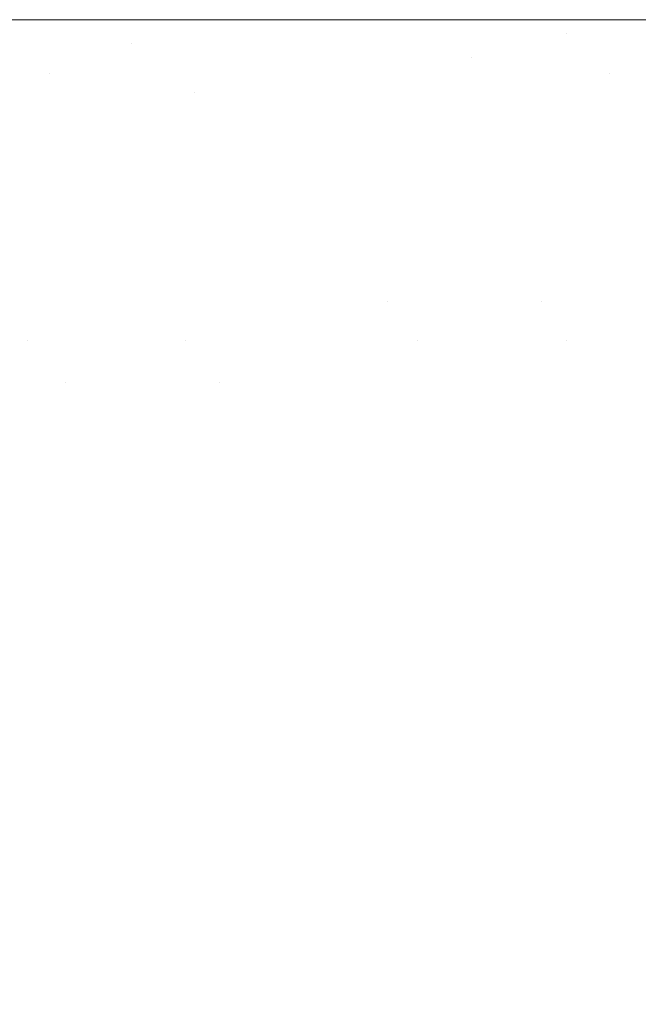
# Model space of a CAD drawing. Header units: centimetres. Extents: x -21.6 to 22.7, y 4.2 to 6.
# Tile 251 of 256: x 7.8302 to 7.8503, y 5.9683 to 6.0002. Entities that reach past the tile are written whole.
import ezdxf

# ---------------------------------------------------------------- set-up
doc = ezdxf.new("R2010")
doc.units = ezdxf.units.CM
doc.header["$LTSCALE"] = 2.54
doc.layers.add('Lucido design-1', color=7, linetype='Continuous')

# ---------------------------------------------------------------- blocks, each defined once
blk = doc.blocks.new('Gruppo-3-1')
at = {"color": 7, "linetype": 'Continuous', "lineweight": 9}
for points, invisible_edges in [([(22.630348, 6.000144, -2276.319046), (-21.503423, 6.000212, -2276.32217), (-21.503423, 6.000178, -2276.320608)], 9), ([(22.630348, 6.000144, -2276.319046), (22.630348, 6.000212, -2276.32217), (-21.503423, 6.000212, -2276.32217)], 8), ([(7.752862, 6.000212, -2276.52217), (-21.503423, 6.000212, -2276.32217), (22.630348, 6.000212, -2276.32217)], 9), ([(-21.503423, 6.000178, -2276.320608), (-21.503423, 6.000117, -2276.317808), (22.630348, 6.000117, -2276.317808), (22.630348, 6.000144, -2276.319046)], 10), ([(22.630348, 5.999831, -2276.313454), (22.630348, 6.000117, -2276.317808), (-21.503423, 6.000117, -2276.317808), (-21.503423, 5.999994, -2276.315928)], 10), ([(-21.503423, 5.999994, -2276.315928), (-21.503423, 5.999831, -2276.313454), (22.630348, 5.999831, -2276.313454)], 10), ([(22.630348, 6.000212, -2276.32217), (7.758284, 6.000212, -2276.522276), (7.752862, 6.000212, -2276.52217)], 9), ([(22.630348, 6.000212, -2276.32217), (7.764081, 6.000212, -2276.522626), (7.758284, 6.000212, -2276.522276)], 9), ([(7.769868, 6.000212, -2276.523219), (7.764081, 6.000212, -2276.522626), (22.630348, 6.000212, -2276.32217)], 10), ([(7.775644, 6.000212, -2276.524057), (7.774926, 6.000212, -2276.523953), (7.769868, 6.000212, -2276.523219), (22.630348, 6.000212, -2276.32217)], 12), ([(7.781405, 6.000212, -2276.52514), (7.775644, 6.000212, -2276.524057), (22.630348, 6.000212, -2276.32217)], 10), ([(7.787153, 6.000212, -2276.526472), (7.781405, 6.000212, -2276.52514), (22.630348, 6.000212, -2276.32217)], 10), ([(7.792883, 6.000212, -2276.528053), (7.787153, 6.000212, -2276.526472), (22.630348, 6.000212, -2276.32217)], 10), ([(7.798596, 6.000212, -2276.529888), (7.792883, 6.000212, -2276.528053), (22.630348, 6.000212, -2276.32217)], 10), ([(7.804288, 6.000212, -2276.531981), (7.798596, 6.000212, -2276.529888), (22.630348, 6.000212, -2276.32217)], 10), ([(7.809957, 6.000212, -2276.534337), (7.804288, 6.000212, -2276.531981), (22.630348, 6.000212, -2276.32217)], 10), ([(7.815598, 6.000212, -2276.53696), (7.809957, 6.000212, -2276.534337), (22.630348, 6.000212, -2276.32217)], 10), ([(7.821208, 6.000212, -2276.539857), (7.815598, 6.000212, -2276.53696), (22.630348, 6.000212, -2276.32217)], 10), ([(7.826781, 6.000212, -2276.543032), (7.821208, 6.000212, -2276.539857), (22.630348, 6.000212, -2276.32217)], 10), ([(7.822297, 5.999774, -2276.550803), (7.82343, 6.000017, -2276.548007), (7.849486, 6.000017, -2276.567165), (7.847935, 5.999774, -2276.569654)], 15), ([(7.851042, 6.000163, -2276.564669), (7.849486, 6.000017, -2276.567165), (7.82343, 6.000017, -2276.548007), (7.824566, 6.000163, -2276.545203)], 15), ([(7.824566, 6.000163, -2276.545203), (7.826781, 6.000212, -2276.543032), (7.832312, 6.000212, -2276.546493), (7.837793, 6.000212, -2276.550245)], 9), ([(7.837793, 6.000212, -2276.550245), (7.843217, 6.000212, -2276.554296), (7.851042, 6.000163, -2276.564669), (7.824566, 6.000163, -2276.545203)], 14), ([(7.832312, 6.000212, -2276.546493), (7.826781, 6.000212, -2276.543032), (22.630348, 6.000212, -2276.32217)], 10), ([(7.837793, 6.000212, -2276.550245), (7.832312, 6.000212, -2276.546493), (22.630348, 6.000212, -2276.32217)], 10), ([(7.843217, 6.000212, -2276.554296), (7.837793, 6.000212, -2276.550245), (22.630348, 6.000212, -2276.32217)], 10), ([(7.843217, 6.000212, -2276.554296), (7.848575, 6.000212, -2276.55865), (7.851042, 6.000163, -2276.564669)], 10), ([(7.848575, 6.000212, -2276.55865), (7.843217, 6.000212, -2276.554296), (22.630348, 6.000212, -2276.32217)], 10), ([(7.847935, 5.999774, -2276.569654), (7.849486, 6.000017, -2276.567165), (7.862158, 6.000017, -2276.57987), (7.860403, 5.999774, -2276.582155)], 15), ([(7.848575, 6.000212, -2276.55865), (7.853856, 6.000212, -2276.563315), (7.851042, 6.000163, -2276.564669)], 10), ([(7.853856, 6.000212, -2276.563315), (7.848575, 6.000212, -2276.55865), (22.630348, 6.000212, -2276.32217)], 10), ([(7.863918, 6.000163, -2276.577579), (7.862158, 6.000017, -2276.57987), (7.849486, 6.000017, -2276.567165), (7.851042, 6.000163, -2276.564669)], 15), ([(22.630348, 5.999356, -2276.309117), (22.630348, 5.999831, -2276.313454), (-21.503423, 5.999831, -2276.313454), (-21.503423, 5.999592, -2276.311268)], 10), ([(7.833809, 5.999434, -2276.561891), (7.821169, 5.999434, -2276.553587), (7.822297, 5.999774, -2276.550803)], 11), ([(7.833809, 5.999434, -2276.561891), (7.822297, 5.999774, -2276.550803), (7.847935, 5.999774, -2276.569654)], 11), ([(7.847935, 5.999774, -2276.569654), (7.84639, 5.999434, -2276.572131), (7.833809, 5.999434, -2276.561891)], 11), ([(7.860403, 5.999774, -2276.582155), (7.858656, 5.999434, -2276.584429), (7.84639, 5.999434, -2276.572131), (7.847935, 5.999774, -2276.569654)], 15), ([(-21.503423, 5.999592, -2276.311268), (-21.503423, 5.999356, -2276.309117), (22.630348, 5.999356, -2276.309117)], 10), ([(22.630348, 5.998693, -2276.304805), (22.630348, 5.999356, -2276.309117), (-21.503423, 5.999356, -2276.309117), (-21.503423, 5.998976, -2276.306643)], 10), ([(7.820048, 5.998999, -2276.556354), (7.821169, 5.999434, -2276.553587), (7.833809, 5.999434, -2276.561891), (7.83248, 5.998999, -2276.564522)], 15), ([(7.83248, 5.998999, -2276.564522), (7.833809, 5.999434, -2276.561891), (7.84639, 5.999434, -2276.572131), (7.844855, 5.998999, -2276.574594)], 15), ([(7.844855, 5.998999, -2276.574594), (7.84639, 5.999434, -2276.572131), (7.858656, 5.999434, -2276.584429), (7.856919, 5.998999, -2276.586691)], 15), ([(-21.503423, 5.998976, -2276.306643), (-21.503423, 5.998693, -2276.304805), (22.630348, 5.998693, -2276.304805)], 10), ([(7.83248, 5.998999, -2276.564522), (7.831161, 5.99847, -2276.567134), (7.818935, 5.99847, -2276.559102), (7.820048, 5.998999, -2276.556354)], 15), ([(7.844855, 5.998999, -2276.574594), (7.843331, 5.99847, -2276.577039), (7.831161, 5.99847, -2276.567134), (7.83248, 5.998999, -2276.564522)], 15), ([(7.849318, 5.99847, -2276.582733), (7.843331, 5.99847, -2276.577039), (7.844855, 5.998999, -2276.574594)], 11), ([(7.844855, 5.998999, -2276.574594), (7.856919, 5.998999, -2276.586691), (7.849318, 5.99847, -2276.582733)], 11), ([(7.856919, 5.998999, -2276.586691), (7.855195, 5.99847, -2276.588935), (7.849318, 5.99847, -2276.582733)], 11), ([(22.630348, 5.997842, -2276.300526), (22.630348, 5.998693, -2276.304805), (-21.503423, 5.998693, -2276.304805), (-21.503423, 5.998149, -2276.302069)], 10), ([(7.817831, 5.997848, -2276.561825), (7.818935, 5.99847, -2276.559102), (7.831161, 5.99847, -2276.567134), (7.829853, 5.997848, -2276.569723)], 15), ([(7.835858, 5.997848, -2276.574355), (7.829853, 5.997848, -2276.569723), (7.831161, 5.99847, -2276.567134)], 11), ([(7.831161, 5.99847, -2276.567134), (7.843331, 5.99847, -2276.577039), (7.835858, 5.997848, -2276.574355)], 11), ([(7.843331, 5.99847, -2276.577039), (7.84182, 5.997848, -2276.579463), (7.835858, 5.997848, -2276.574355)], 11), ([(7.847708, 5.997848, -2276.585062), (7.84182, 5.997848, -2276.579463), (7.843331, 5.99847, -2276.577039), (7.849318, 5.99847, -2276.582733)], 15), ([(7.849318, 5.99847, -2276.582733), (7.855195, 5.99847, -2276.588935), (7.853486, 5.997848, -2276.59116), (7.847708, 5.997848, -2276.585062)], 15), ([(-21.503423, 5.998149, -2276.302069), (-21.503423, 5.997842, -2276.300526), (22.630348, 5.997842, -2276.300526)], 10), ([(22.630348, 5.997842, -2276.300526), (-21.503423, 5.997842, -2276.300526), (-21.503423, 5.996805, -2276.296288), (22.630348, 5.996805, -2276.296288)], 5), ([(7.834462, 5.997135, -2276.57684), (7.828559, 5.997135, -2276.572286), (7.829853, 5.997848, -2276.569723), (7.835858, 5.997848, -2276.574355)], 15), ([(7.835858, 5.997848, -2276.574355), (7.84182, 5.997848, -2276.579463), (7.840324, 5.997135, -2276.581862), (7.834462, 5.997135, -2276.57684)], 15), ([(7.846113, 5.997135, -2276.587367), (7.840324, 5.997135, -2276.581862), (7.84182, 5.997848, -2276.579463), (7.847708, 5.997848, -2276.585062)], 15), ([(7.847708, 5.997848, -2276.585062), (7.853486, 5.997848, -2276.59116), (7.851795, 5.997135, -2276.593363), (7.846113, 5.997135, -2276.587367)], 15), ([(7.833083, 5.996334, -2276.579296), (7.827279, 5.996334, -2276.57482), (7.828559, 5.997135, -2276.572286), (7.834462, 5.997135, -2276.57684)], 15), ([(7.834462, 5.997135, -2276.57684), (7.840324, 5.997135, -2276.581862), (7.838846, 5.996334, -2276.584234), (7.833083, 5.996334, -2276.579296)], 15), ([(7.844537, 5.996334, -2276.589645), (7.838846, 5.996334, -2276.584234), (7.840324, 5.997135, -2276.581862), (7.846113, 5.997135, -2276.587367)], 15), ([(7.846113, 5.997135, -2276.587367), (7.851795, 5.997135, -2276.593363), (7.850123, 5.996334, -2276.59554), (7.844537, 5.996334, -2276.589645)], 15), ([(7.855567, 5.996334, -2276.601924), (7.850123, 5.996334, -2276.59554), (7.851795, 5.997135, -2276.593363), (7.857333, 5.997135, -2276.599856)], 15), ([(22.630348, 5.995584, -2276.292099), (22.630348, 5.996805, -2276.296288), (-21.503423, 5.996805, -2276.296288), (-21.503423, 5.996312, -2276.294597)], 10), ([(-21.503423, 5.996312, -2276.294597), (-21.503423, 5.995584, -2276.292099), (22.630348, 5.995584, -2276.292099)], 10), ([(7.831722, 5.995446, -2276.58172), (7.826017, 5.995446, -2276.57732), (7.827279, 5.996334, -2276.57482), (7.833083, 5.996334, -2276.579296)], 15), ([(7.833083, 5.996334, -2276.579296), (7.838846, 5.996334, -2276.584234), (7.837387, 5.995446, -2276.586574), (7.831722, 5.995446, -2276.58172)], 15), ([(7.842981, 5.995446, -2276.591894), (7.837387, 5.995446, -2276.586574), (7.838846, 5.996334, -2276.584234), (7.844537, 5.996334, -2276.589645)], 15), ([(7.844537, 5.996334, -2276.589645), (7.850123, 5.996334, -2276.59554), (7.848472, 5.995446, -2276.597689), (7.842981, 5.995446, -2276.591894)], 15), ([(7.853824, 5.995446, -2276.603964), (7.848472, 5.995446, -2276.597689), (7.850123, 5.996334, -2276.59554), (7.855567, 5.996334, -2276.601924)], 15), ([(22.630348, 5.994181, -2276.287968), (22.630348, 5.995584, -2276.292099), (-21.503423, 5.995584, -2276.292099), (-21.503423, 5.994947, -2276.290225)], 10), ([(7.83038, 5.994473, -2276.58411), (7.824772, 5.994473, -2276.579784), (7.826017, 5.995446, -2276.57732), (7.831722, 5.995446, -2276.58172)], 15), ([(7.831722, 5.995446, -2276.58172), (7.837387, 5.995446, -2276.586574), (7.835949, 5.994473, -2276.588881), (7.83038, 5.994473, -2276.58411)], 15), ([(7.841448, 5.994473, -2276.59411), (7.835949, 5.994473, -2276.588881), (7.837387, 5.995446, -2276.586574), (7.842981, 5.995446, -2276.591894)], 15), ([(7.842981, 5.995446, -2276.591894), (7.848472, 5.995446, -2276.597689), (7.846846, 5.994473, -2276.599806), (7.841448, 5.994473, -2276.59411)], 15), ([(7.852107, 5.994473, -2276.605975), (7.846846, 5.994473, -2276.599806), (7.848472, 5.995446, -2276.597689), (7.853824, 5.995446, -2276.603964)], 15), ([(-21.503423, 5.994947, -2276.290225), (-21.503423, 5.994181, -2276.287968), (22.630348, 5.994181, -2276.287968)], 10), ([(22.630348, 5.9926, -2276.283902), (22.630348, 5.994181, -2276.287968), (-21.503423, 5.994181, -2276.287968), (-21.503423, 5.993397, -2276.285952)], 10), ([(7.82906, 5.99342, -2276.586461), (7.823547, 5.99342, -2276.582209), (7.824772, 5.994473, -2276.579784), (7.83038, 5.994473, -2276.58411)], 15), ([(7.83038, 5.994473, -2276.58411), (7.835949, 5.994473, -2276.588881), (7.834534, 5.99342, -2276.591151), (7.82906, 5.99342, -2276.586461)], 15), ([(7.839939, 5.99342, -2276.596291), (7.834534, 5.99342, -2276.591151), (7.835949, 5.994473, -2276.588881), (7.841448, 5.994473, -2276.59411)], 15), ([(7.841448, 5.994473, -2276.59411), (7.846846, 5.994473, -2276.599806), (7.845245, 5.99342, -2276.60189), (7.839939, 5.99342, -2276.596291)], 15), ([(7.850416, 5.99342, -2276.607954), (7.845245, 5.99342, -2276.60189), (7.846846, 5.994473, -2276.599806), (7.852107, 5.994473, -2276.605975)], 15), ([(-21.503423, 5.993397, -2276.285952), (-21.503423, 5.9926, -2276.283902), (22.630348, 5.9926, -2276.283902)], 10), ([(7.827763, 5.992287, -2276.588772), (7.82906, 5.99342, -2276.586461), (7.834534, 5.99342, -2276.591151), (7.833143, 5.992287, -2276.593382)], 15), ([(7.833143, 5.992287, -2276.593382), (7.834534, 5.99342, -2276.591151), (7.839939, 5.99342, -2276.596291), (7.838457, 5.992287, -2276.598435)], 15), ([(7.838457, 5.992287, -2276.598435), (7.839939, 5.99342, -2276.596291), (7.845245, 5.99342, -2276.60189), (7.843672, 5.992287, -2276.603939)], 15), ([(7.843672, 5.992287, -2276.603939), (7.845245, 5.99342, -2276.60189), (7.850416, 5.99342, -2276.607954), (7.848755, 5.992287, -2276.609899)], 15), ([(7.848755, 5.992287, -2276.609899), (7.850416, 5.99342, -2276.607954), (7.855418, 5.99342, -2276.614483), (7.853672, 5.992287, -2276.616317)], 15), ([(22.630348, 5.990843, -2276.279908), (22.630348, 5.9926, -2276.283902), (-21.503423, 5.9926, -2276.283902), (-21.503423, 5.99167, -2276.281789)], 10), ([(7.833143, 5.992287, -2276.593382), (7.831778, 5.991079, -2276.595572), (7.826489, 5.991079, -2276.59104), (7.827763, 5.992287, -2276.588772)], 15), ([(7.838457, 5.992287, -2276.598435), (7.837002, 5.991079, -2276.600538), (7.831778, 5.991079, -2276.595572), (7.833143, 5.992287, -2276.593382)], 15), ([(7.843672, 5.992287, -2276.603939), (7.842128, 5.991079, -2276.605949), (7.837002, 5.991079, -2276.600538), (7.838457, 5.992287, -2276.598435)], 15), ([(7.848755, 5.992287, -2276.609899), (7.847125, 5.991079, -2276.611808), (7.842128, 5.991079, -2276.605949), (7.843672, 5.992287, -2276.603939)], 15), ([(7.853672, 5.992287, -2276.616317), (7.851958, 5.991079, -2276.618117), (7.847125, 5.991079, -2276.611808), (7.848755, 5.992287, -2276.609899)], 15), ([(-21.503423, 5.99167, -2276.281789), (-21.503423, 5.990843, -2276.279908), (22.630348, 5.990843, -2276.279908)], 10), ([(7.825241, 5.989798, -2276.593262), (7.826489, 5.991079, -2276.59104), (7.831778, 5.991079, -2276.595572), (7.830441, 5.989798, -2276.597717)], 15), ([(7.830441, 5.989798, -2276.597717), (7.831778, 5.991079, -2276.595572), (7.837002, 5.991079, -2276.600538), (7.835575, 5.989798, -2276.6026)], 15), ([(7.835575, 5.989798, -2276.6026), (7.837002, 5.991079, -2276.600538), (7.842128, 5.991079, -2276.605949), (7.840615, 5.989798, -2276.607918)], 15), ([(7.843089, 5.989798, -2276.610743), (7.840615, 5.989798, -2276.607918), (7.842128, 5.991079, -2276.605949)], 11), ([(7.842128, 5.991079, -2276.605949), (7.847125, 5.991079, -2276.611808), (7.843089, 5.989798, -2276.610743)], 11), ([(7.847125, 5.991079, -2276.611808), (7.845527, 5.989798, -2276.613678), (7.843089, 5.989798, -2276.610743)], 11), ([(7.847925, 5.989798, -2276.616724), (7.845527, 5.989798, -2276.613678), (7.847125, 5.991079, -2276.611808)], 11), ([(7.847125, 5.991079, -2276.611808), (7.851958, 5.991079, -2276.618117), (7.847925, 5.989798, -2276.616724)], 11), ([(7.851958, 5.991079, -2276.618117), (7.850278, 5.989798, -2276.61988), (7.847925, 5.989798, -2276.616724)], 11), ([(22.630348, 5.988913, -2276.275995), (22.630348, 5.990843, -2276.279908), (-21.503423, 5.990843, -2276.279908), (-21.503423, 5.989777, -2276.277746)], 10), ([(-21.503423, 5.989777, -2276.277746), (-21.503423, 5.988913, -2276.275995), (22.630348, 5.988913, -2276.275995)], 10), ([(7.830441, 5.989798, -2276.597717), (7.829132, 5.988447, -2276.599817), (7.82402, 5.988447, -2276.595437), (7.825241, 5.989798, -2276.593262)], 15), ([(7.831666, 5.988447, -2276.602164), (7.829132, 5.988447, -2276.599817), (7.830441, 5.989798, -2276.597717)], 11), ([(7.830441, 5.989798, -2276.597717), (7.835575, 5.989798, -2276.6026), (7.831666, 5.988447, -2276.602164)], 11), ([(7.835575, 5.989798, -2276.6026), (7.83418, 5.988447, -2276.604617), (7.831666, 5.988447, -2276.602164)], 11), ([(7.836671, 5.988447, -2276.607178), (7.83418, 5.988447, -2276.604617), (7.835575, 5.989798, -2276.6026)], 11), ([(7.835575, 5.989798, -2276.6026), (7.840615, 5.989798, -2276.607918), (7.836671, 5.988447, -2276.607178)], 11), ([(7.840615, 5.989798, -2276.607918), (7.839135, 5.988447, -2276.609846), (7.836671, 5.988447, -2276.607178)], 11), ([(7.841567, 5.988447, -2276.612623), (7.839135, 5.988447, -2276.609846), (7.840615, 5.989798, -2276.607918), (7.843089, 5.989798, -2276.610743)], 15), ([(7.843089, 5.989798, -2276.610743), (7.845527, 5.989798, -2276.613678), (7.843964, 5.988447, -2276.615509), (7.841567, 5.988447, -2276.612623)], 15), ([(7.846321, 5.988447, -2276.618503), (7.843964, 5.988447, -2276.615509), (7.845527, 5.989798, -2276.613678), (7.847925, 5.989798, -2276.616724)], 15), ([(7.847925, 5.989798, -2276.616724), (7.850278, 5.989798, -2276.61988), (7.848635, 5.988447, -2276.621606), (7.846321, 5.988447, -2276.618503)], 15), ([(7.8509, 5.988447, -2276.624817), (7.848635, 5.988447, -2276.621606), (7.850278, 5.989798, -2276.61988), (7.852582, 5.989798, -2276.623146)], 15), ([(22.630348, 5.987023, -2276.27255), (22.630348, 5.988913, -2276.275995), (-21.503423, 5.988913, -2276.275995), (-21.503423, 5.987727, -2276.273832)], 10), ([(7.830344, 5.987031, -2276.604176), (7.827853, 5.987031, -2276.601869), (7.829132, 5.988447, -2276.599817), (7.831666, 5.988447, -2276.602164)], 15), ([(7.831666, 5.988447, -2276.602164), (7.83418, 5.988447, -2276.604617), (7.832816, 5.987031, -2276.606589), (7.830344, 5.987031, -2276.604176)], 15), ([(7.835265, 5.987031, -2276.609106), (7.832816, 5.987031, -2276.606589), (7.83418, 5.988447, -2276.604617), (7.836671, 5.988447, -2276.607178)], 15), ([(7.836671, 5.988447, -2276.607178), (7.839135, 5.988447, -2276.609846), (7.837688, 5.987031, -2276.61173), (7.835265, 5.987031, -2276.609106)], 15), ([(7.840079, 5.987031, -2276.61446), (7.837688, 5.987031, -2276.61173), (7.839135, 5.988447, -2276.609846), (7.841567, 5.988447, -2276.612623)], 15), ([(7.841567, 5.988447, -2276.612623), (7.843964, 5.988447, -2276.615509), (7.842436, 5.987031, -2276.617297), (7.840079, 5.987031, -2276.61446)], 15), ([(7.844754, 5.987031, -2276.620242), (7.842436, 5.987031, -2276.617297), (7.843964, 5.988447, -2276.615509), (7.846321, 5.988447, -2276.618503)], 15), ([(7.846321, 5.988447, -2276.618503), (7.848635, 5.988447, -2276.621606), (7.847029, 5.987031, -2276.623292), (7.844754, 5.987031, -2276.620242)], 15), ([(7.849256, 5.987031, -2276.626449), (7.847029, 5.987031, -2276.623292), (7.848635, 5.988447, -2276.621606), (7.8509, 5.988447, -2276.624817)], 15), ([(7.8509, 5.988447, -2276.624817), (7.853112, 5.988447, -2276.628135), (7.851431, 5.987031, -2276.629712), (7.849256, 5.987031, -2276.626449)], 15), ([(-21.503423, 5.987727, -2276.273832), (-21.503423, 5.987023, -2276.27255), (22.630348, 5.987023, -2276.27255)], 10), ([(-21.503423, 5.987023, -2276.27255), (-21.503423, 5.986815, -2276.27217), (22.630348, 5.986815, -2276.27217), (22.630348, 5.987023, -2276.27255)], 10), ([(7.829054, 5.985551, -2276.60614), (7.826605, 5.985551, -2276.603871), (7.827853, 5.987031, -2276.601869), (7.830344, 5.987031, -2276.604176)], 15), ([(7.830344, 5.987031, -2276.604176), (7.832816, 5.987031, -2276.606589), (7.831485, 5.985551, -2276.608512), (7.829054, 5.985551, -2276.60614)], 15), ([(7.833894, 5.985551, -2276.610988), (7.831485, 5.985551, -2276.608512), (7.832816, 5.987031, -2276.606589), (7.835265, 5.987031, -2276.609106)], 15), ([(7.835265, 5.987031, -2276.609106), (7.837688, 5.987031, -2276.61173), (7.836276, 5.985551, -2276.613568), (7.833894, 5.985551, -2276.610988)], 15), ([(7.838628, 5.985551, -2276.616253), (7.836276, 5.985551, -2276.613568), (7.837688, 5.987031, -2276.61173), (7.840079, 5.987031, -2276.61446)], 15), ([(7.840079, 5.987031, -2276.61446), (7.842436, 5.987031, -2276.617297), (7.840945, 5.985551, -2276.619043), (7.838628, 5.985551, -2276.616253)], 15), ([(7.843224, 5.985551, -2276.621938), (7.840945, 5.985551, -2276.619043), (7.842436, 5.987031, -2276.617297), (7.844754, 5.987031, -2276.620242)], 15), ([(7.844754, 5.987031, -2276.620242), (7.847029, 5.987031, -2276.623292), (7.845461, 5.985551, -2276.624938), (7.843224, 5.985551, -2276.621938)], 15), ([(7.847651, 5.985551, -2276.628043), (7.845461, 5.985551, -2276.624938), (7.847029, 5.987031, -2276.623292), (7.849256, 5.987031, -2276.626449)], 15), ([(7.849256, 5.987031, -2276.626449), (7.851431, 5.987031, -2276.629712), (7.84979, 5.985551, -2276.63125), (7.847651, 5.985551, -2276.628043)], 15), ([(7.851874, 5.985551, -2276.634561), (7.84979, 5.985551, -2276.63125), (7.851431, 5.987031, -2276.629712), (7.853549, 5.987031, -2276.633078)], 15), ([(22.630348, 5.985531, -2276.270055), (22.630348, 5.986815, -2276.27217), (-21.503423, 5.986815, -2276.27217), (-21.503423, 5.985531, -2276.270055)], 10), ([(-21.503423, 5.985531, -2276.270055), (-21.503423, 5.984551, -2276.26844), (22.630348, 5.984551, -2276.26844), (22.630348, 5.985531, -2276.270055)], 10), ([(7.829054, 5.985551, -2276.60614), (7.831485, 5.985551, -2276.608512), (7.830189, 5.984013, -2276.610387), (7.827798, 5.984013, -2276.608054)], 15), ([(7.832557, 5.984013, -2276.612822), (7.830189, 5.984013, -2276.610387), (7.831485, 5.985551, -2276.608512), (7.833894, 5.985551, -2276.610988)], 15), ([(7.833894, 5.985551, -2276.610988), (7.836276, 5.985551, -2276.613568), (7.8349, 5.984013, -2276.615359), (7.832557, 5.984013, -2276.612822)], 15), ([(7.837213, 5.984013, -2276.618), (7.8349, 5.984013, -2276.615359), (7.836276, 5.985551, -2276.613568), (7.838628, 5.985551, -2276.616253)], 15), ([(7.838628, 5.985551, -2276.616253), (7.840945, 5.985551, -2276.619043), (7.839492, 5.984013, -2276.620744), (7.837213, 5.984013, -2276.618)], 15), ([(7.841734, 5.984013, -2276.623591), (7.839492, 5.984013, -2276.620744), (7.840945, 5.985551, -2276.619043), (7.843224, 5.985551, -2276.621938)], 15), ([(7.843224, 5.985551, -2276.621938), (7.845461, 5.985551, -2276.624938), (7.843934, 5.984013, -2276.626542), (7.841734, 5.984013, -2276.623591)], 15), ([(7.846088, 5.984013, -2276.629595), (7.843934, 5.984013, -2276.626542), (7.845461, 5.985551, -2276.624938), (7.847651, 5.985551, -2276.628043)], 15), ([(7.847651, 5.985551, -2276.628043), (7.84979, 5.985551, -2276.63125), (7.848191, 5.984013, -2276.63275), (7.846088, 5.984013, -2276.629595)], 15), ([(7.85024, 5.984013, -2276.636006), (7.848191, 5.984013, -2276.63275), (7.84979, 5.985551, -2276.63125), (7.851874, 5.985551, -2276.634561)], 15), ([(7.851874, 5.985551, -2276.634561), (7.853897, 5.985551, -2276.637972), (7.852231, 5.984013, -2276.63936), (7.85024, 5.984013, -2276.636006)], 15), ([(22.630348, 5.984551, -2276.26844), (-21.503423, 5.984551, -2276.26844), (-21.503423, 5.982127, -2276.264812), (22.630348, 5.982127, -2276.264812)], 5), ([(7.831256, 5.982418, -2276.614607), (7.828926, 5.982418, -2276.612212), (7.830189, 5.984013, -2276.610387), (7.832557, 5.984013, -2276.612822)], 15), ([(7.832557, 5.984013, -2276.612822), (7.8349, 5.984013, -2276.615359), (7.833561, 5.982418, -2276.617103), (7.831256, 5.982418, -2276.614607)], 15), ([(7.835836, 5.982418, -2276.6197), (7.833561, 5.982418, -2276.617103), (7.8349, 5.984013, -2276.615359), (7.837213, 5.984013, -2276.618)], 15), ([(7.837213, 5.984013, -2276.618), (7.839492, 5.984013, -2276.620744), (7.838078, 5.982418, -2276.622399), (7.835836, 5.982418, -2276.6197)], 15), ([(7.840283, 5.982418, -2276.6252), (7.838078, 5.982418, -2276.622399), (7.839492, 5.984013, -2276.620744), (7.841734, 5.984013, -2276.623591)], 15), ([(7.841734, 5.984013, -2276.623591), (7.843934, 5.984013, -2276.626542), (7.842447, 5.982418, -2276.628103), (7.840283, 5.982418, -2276.6252)], 15), ([(7.844566, 5.982418, -2276.631106), (7.842447, 5.982418, -2276.628103), (7.843934, 5.984013, -2276.626542), (7.846088, 5.984013, -2276.629595)], 15), ([(7.846088, 5.984013, -2276.629595), (7.848191, 5.984013, -2276.63275), (7.846635, 5.982418, -2276.63421), (7.844566, 5.982418, -2276.631106)], 15), ([(7.848651, 5.982418, -2276.637412), (7.846635, 5.982418, -2276.63421), (7.848191, 5.984013, -2276.63275), (7.85024, 5.984013, -2276.636006)], 15), ([(7.85024, 5.984013, -2276.636006), (7.852231, 5.984013, -2276.63936), (7.850609, 5.982418, -2276.640712), (7.848651, 5.982418, -2276.637412)], 15), ([(7.829992, 5.980772, -2276.616341), (7.8277, 5.980772, -2276.613985), (7.828926, 5.982418, -2276.612212), (7.831256, 5.982418, -2276.614607)], 15), ([(7.831256, 5.982418, -2276.614607), (7.833561, 5.982418, -2276.617103), (7.83226, 5.980772, -2276.618797), (7.829992, 5.980772, -2276.616341)], 15), ([(7.834498, 5.980772, -2276.621352), (7.83226, 5.980772, -2276.618797), (7.833561, 5.982418, -2276.617103), (7.835836, 5.982418, -2276.6197)], 15), ([(7.835836, 5.982418, -2276.6197), (7.838078, 5.982418, -2276.622399), (7.836704, 5.980772, -2276.624008), (7.834498, 5.980772, -2276.621352)], 15), ([(7.838874, 5.980772, -2276.626764), (7.836704, 5.980772, -2276.624008), (7.838078, 5.982418, -2276.622399), (7.840283, 5.982418, -2276.6252)], 15), ([(7.840283, 5.982418, -2276.6252), (7.842447, 5.982418, -2276.628103), (7.841003, 5.980772, -2276.62962), (7.838874, 5.980772, -2276.626764)], 15), ([(7.843087, 5.980772, -2276.632574), (7.841003, 5.980772, -2276.62962), (7.842447, 5.982418, -2276.628103), (7.844566, 5.982418, -2276.631106)], 15), ([(7.844566, 5.982418, -2276.631106), (7.846635, 5.982418, -2276.63421), (7.845123, 5.980772, -2276.635628), (7.843087, 5.980772, -2276.632574)], 15), ([(7.847107, 5.980772, -2276.638779), (7.845123, 5.980772, -2276.635628), (7.846635, 5.982418, -2276.63421), (7.848651, 5.982418, -2276.637412)], 15), ([(7.848651, 5.982418, -2276.637412), (7.850609, 5.982418, -2276.640712), (7.849033, 5.980772, -2276.642025), (7.847107, 5.980772, -2276.638779)], 15), ([(7.850898, 5.980772, -2276.645366), (7.849033, 5.980772, -2276.642025), (7.850609, 5.982418, -2276.640712), (7.852505, 5.982418, -2276.644108)], 15), ([(22.630348, 5.982127, -2276.264812), (-21.503423, 5.982127, -2276.264812), (-21.503423, 5.979547, -2276.261294), (22.630348, 5.979547, -2276.261294)], 5), ([(7.829992, 5.980772, -2276.616341), (7.83226, 5.980772, -2276.618797), (7.830997, 5.979077, -2276.620441), (7.828766, 5.979077, -2276.618024)], 15), ([(7.8332, 5.979077, -2276.622956), (7.830997, 5.979077, -2276.620441), (7.83226, 5.980772, -2276.618797), (7.834498, 5.980772, -2276.621352)], 15), ([(7.834498, 5.980772, -2276.621352), (7.836704, 5.980772, -2276.624008), (7.835371, 5.979077, -2276.625569), (7.8332, 5.979077, -2276.622956)], 15), ([(7.837506, 5.979077, -2276.628281), (7.835371, 5.979077, -2276.625569), (7.836704, 5.980772, -2276.624008), (7.838874, 5.980772, -2276.626764)], 15), ([(7.838874, 5.980772, -2276.626764), (7.841003, 5.980772, -2276.62962), (7.839601, 5.979077, -2276.631091), (7.837506, 5.979077, -2276.628281)], 15), ([(7.841653, 5.979077, -2276.633999), (7.839601, 5.979077, -2276.631091), (7.841003, 5.980772, -2276.62962), (7.843087, 5.980772, -2276.632574)], 15), ([(7.843087, 5.980772, -2276.632574), (7.845123, 5.980772, -2276.635628), (7.843656, 5.979077, -2276.637004), (7.841653, 5.979077, -2276.633999)], 15), ([(7.845608, 5.979077, -2276.640105), (7.843656, 5.979077, -2276.637004), (7.845123, 5.980772, -2276.635628), (7.847107, 5.980772, -2276.638779)], 15), ([(7.847107, 5.980772, -2276.638779), (7.849033, 5.980772, -2276.642025), (7.847503, 5.979077, -2276.6433), (7.845608, 5.979077, -2276.640105)], 15), ([(7.849339, 5.979077, -2276.646588), (7.847503, 5.979077, -2276.6433), (7.849033, 5.980772, -2276.642025), (7.850898, 5.980772, -2276.645366)], 15), ([(7.850898, 5.980772, -2276.645366), (7.852698, 5.980772, -2276.6488), (7.85111, 5.979077, -2276.649967), (7.849339, 5.979077, -2276.646588)], 15), ([(22.630348, 5.979547, -2276.261294), (-21.503423, 5.979547, -2276.261294), (-21.503423, 5.976816, -2276.257891), (22.630348, 5.976816, -2276.257891)], 5), ([(7.828766, 5.979077, -2276.618024), (7.830997, 5.979077, -2276.620441), (7.829773, 5.977336, -2276.622034), (7.827577, 5.977336, -2276.619655)], 15), ([(7.831942, 5.977336, -2276.62451), (7.829773, 5.977336, -2276.622034), (7.830997, 5.979077, -2276.620441), (7.8332, 5.979077, -2276.622956)], 15), ([(7.8332, 5.979077, -2276.622956), (7.835371, 5.979077, -2276.625569), (7.834079, 5.977336, -2276.627082), (7.831942, 5.977336, -2276.62451)], 15), ([(7.83618, 5.977336, -2276.629752), (7.834079, 5.977336, -2276.627082), (7.835371, 5.979077, -2276.625569), (7.837506, 5.979077, -2276.628281)], 15), ([(7.837506, 5.979077, -2276.628281), (7.839601, 5.979077, -2276.631091), (7.838243, 5.977336, -2276.632518), (7.83618, 5.977336, -2276.629752)], 15), ([(7.840262, 5.977336, -2276.63538), (7.838243, 5.977336, -2276.632518), (7.839601, 5.979077, -2276.631091), (7.841653, 5.979077, -2276.633999)], 15), ([(7.841653, 5.979077, -2276.633999), (7.843656, 5.979077, -2276.637004), (7.842234, 5.977336, -2276.638338), (7.840262, 5.977336, -2276.63538)], 15), ([(7.844155, 5.977336, -2276.64139), (7.842234, 5.977336, -2276.638338), (7.843656, 5.979077, -2276.637004), (7.845608, 5.979077, -2276.640105)], 15), ([(7.845608, 5.979077, -2276.640105), (7.847503, 5.979077, -2276.6433), (7.846021, 5.977336, -2276.644535), (7.844155, 5.977336, -2276.64139)], 15), ([(7.847828, 5.977336, -2276.647772), (7.846021, 5.977336, -2276.644535), (7.847503, 5.979077, -2276.6433), (7.849339, 5.979077, -2276.646588)], 15), ([(7.849339, 5.979077, -2276.646588), (7.85111, 5.979077, -2276.649967), (7.849572, 5.977336, -2276.651097), (7.847828, 5.977336, -2276.647772)], 15), ([(7.851248, 5.977336, -2276.65451), (7.849572, 5.977336, -2276.651097), (7.85111, 5.979077, -2276.649967), (7.852813, 5.979077, -2276.653434)], 15), ([(7.830724, 5.975554, -2276.626013), (7.828589, 5.975554, -2276.623576), (7.829773, 5.977336, -2276.622034), (7.831942, 5.977336, -2276.62451)], 15), ([(7.831942, 5.977336, -2276.62451), (7.834079, 5.977336, -2276.627082), (7.832828, 5.975554, -2276.628546), (7.830724, 5.975554, -2276.626013)], 15), ([(7.834897, 5.975554, -2276.631175), (7.832828, 5.975554, -2276.628546), (7.834079, 5.977336, -2276.627082), (7.83618, 5.977336, -2276.629752)], 15), ([(7.83618, 5.977336, -2276.629752), (7.838243, 5.977336, -2276.632518), (7.836928, 5.975554, -2276.633898), (7.834897, 5.975554, -2276.631175)], 15), ([(7.838916, 5.975554, -2276.636717), (7.836928, 5.975554, -2276.633898), (7.838243, 5.977336, -2276.632518), (7.840262, 5.977336, -2276.63538)], 15), ([(7.840262, 5.977336, -2276.63538), (7.842234, 5.977336, -2276.638338), (7.840858, 5.975554, -2276.639629), (7.838916, 5.975554, -2276.636717)], 15), ([(7.84275, 5.975554, -2276.642634), (7.840858, 5.975554, -2276.639629), (7.842234, 5.977336, -2276.638338), (7.844155, 5.977336, -2276.64139)], 15), ([(7.844155, 5.977336, -2276.64139), (7.846021, 5.977336, -2276.644535), (7.844587, 5.975554, -2276.645731), (7.84275, 5.975554, -2276.642634)], 15), ([(7.846366, 5.975554, -2276.648917), (7.844587, 5.975554, -2276.645731), (7.846021, 5.977336, -2276.644535), (7.847828, 5.977336, -2276.647772)], 15), ([(7.847828, 5.977336, -2276.647772), (7.849572, 5.977336, -2276.651097), (7.848082, 5.975554, -2276.652192), (7.846366, 5.975554, -2276.648917)], 15), ([(7.849733, 5.975554, -2276.655552), (7.848082, 5.975554, -2276.652192), (7.849572, 5.977336, -2276.651097), (7.851248, 5.977336, -2276.65451)], 15), ([(7.851248, 5.977336, -2276.65451), (7.852853, 5.977336, -2276.658007), (7.851314, 5.975554, -2276.658995), (7.849733, 5.975554, -2276.655552)], 15), ([(22.630348, 5.976816, -2276.257891), (-21.503423, 5.976816, -2276.257891), (-21.503423, 5.97394, -2276.254611), (22.630348, 5.97394, -2276.254611)], 5), ([(7.829548, 5.973735, -2276.627466), (7.827445, 5.973735, -2276.625066), (7.828589, 5.975554, -2276.623576), (7.830724, 5.975554, -2276.626013)], 15), ([(7.830724, 5.975554, -2276.626013), (7.832828, 5.975554, -2276.628546), (7.83162, 5.973735, -2276.629961), (7.829548, 5.973735, -2276.627466)], 15), ([(7.833658, 5.973735, -2276.63255), (7.83162, 5.973735, -2276.629961), (7.832828, 5.975554, -2276.628546), (7.834897, 5.975554, -2276.631175)], 15), ([(7.834897, 5.975554, -2276.631175), (7.836928, 5.975554, -2276.633898), (7.835658, 5.973735, -2276.635232), (7.833658, 5.973735, -2276.63255)], 15), ([(7.837616, 5.973735, -2276.638008), (7.835658, 5.973735, -2276.635232), (7.836928, 5.975554, -2276.633898), (7.838916, 5.975554, -2276.636717)], 15), ([(7.838916, 5.975554, -2276.636717), (7.840858, 5.975554, -2276.639629), (7.839528, 5.973735, -2276.640876), (7.837616, 5.973735, -2276.638008)], 15), ([(7.841391, 5.973735, -2276.643836), (7.839528, 5.973735, -2276.640876), (7.840858, 5.975554, -2276.639629), (7.84275, 5.975554, -2276.642634)], 15), ([(7.84275, 5.975554, -2276.642634), (7.844587, 5.975554, -2276.645731), (7.843201, 5.973735, -2276.646886), (7.841391, 5.973735, -2276.643836)], 15), ([(7.844953, 5.973735, -2276.650024), (7.843201, 5.973735, -2276.646886), (7.844587, 5.975554, -2276.645731), (7.846366, 5.975554, -2276.648917)], 15), ([(7.846366, 5.975554, -2276.648917), (7.848082, 5.975554, -2276.652192), (7.846643, 5.973735, -2276.653249), (7.844953, 5.973735, -2276.650024)], 15), ([(7.848269, 5.973735, -2276.656559), (7.846643, 5.973735, -2276.653249), (7.848082, 5.975554, -2276.652192), (7.849733, 5.975554, -2276.655552)], 15), ([(7.849733, 5.975554, -2276.655552), (7.851314, 5.975554, -2276.658995), (7.849826, 5.973735, -2276.65995), (7.848269, 5.973735, -2276.656559)], 15), ([(7.85131, 5.973735, -2276.66342), (7.849826, 5.973735, -2276.65995), (7.851314, 5.975554, -2276.658995), (7.85282, 5.975554, -2276.662519)], 15), ([(22.630348, 5.97394, -2276.254611), (-21.503423, 5.97394, -2276.254611), (-21.503423, 5.970923, -2276.251459), (22.630348, 5.970923, -2276.251459)], 5), ([(7.829548, 5.973735, -2276.627466), (7.83162, 5.973735, -2276.629961), (7.830453, 5.97188, -2276.631327), (7.828412, 5.97188, -2276.628869)], 15), ([(7.832461, 5.97188, -2276.633877), (7.830453, 5.97188, -2276.631327), (7.83162, 5.973735, -2276.629961), (7.833658, 5.973735, -2276.63255)], 15), ([(7.833658, 5.973735, -2276.63255), (7.835658, 5.973735, -2276.635232), (7.834432, 5.97188, -2276.63652), (7.832461, 5.97188, -2276.633877)], 15), ([(7.836361, 5.97188, -2276.639254), (7.834432, 5.97188, -2276.63652), (7.835658, 5.973735, -2276.635232), (7.837616, 5.973735, -2276.638008)], 15), ([(7.837616, 5.973735, -2276.638008), (7.839528, 5.973735, -2276.640876), (7.838245, 5.97188, -2276.64208), (7.836361, 5.97188, -2276.639254)], 15), ([(7.84008, 5.97188, -2276.644996), (7.838245, 5.97188, -2276.64208), (7.839528, 5.973735, -2276.640876), (7.841391, 5.973735, -2276.643836)], 15), ([(7.841391, 5.973735, -2276.643836), (7.843201, 5.973735, -2276.646886), (7.841863, 5.97188, -2276.648001), (7.84008, 5.97188, -2276.644996)], 15), ([(7.843589, 5.97188, -2276.651093), (7.841863, 5.97188, -2276.648001), (7.843201, 5.973735, -2276.646886), (7.844953, 5.973735, -2276.650024)], 15), ([(7.844953, 5.973735, -2276.650024), (7.846643, 5.973735, -2276.653249), (7.845255, 5.97188, -2276.65427), (7.843589, 5.97188, -2276.651093)], 15), ([(7.846856, 5.97188, -2276.65753), (7.845255, 5.97188, -2276.65427), (7.846643, 5.973735, -2276.653249), (7.848269, 5.973735, -2276.656559)], 15), ([(7.848269, 5.973735, -2276.656559), (7.849826, 5.973735, -2276.65995), (7.84839, 5.97188, -2276.660871), (7.846856, 5.97188, -2276.65753)], 15), ([(7.849852, 5.97188, -2276.66429), (7.84839, 5.97188, -2276.660871), (7.849826, 5.973735, -2276.65995), (7.85131, 5.973735, -2276.66342)], 15), ([(7.85131, 5.973735, -2276.66342), (7.852718, 5.973735, -2276.666966), (7.851239, 5.97188, -2276.667784), (7.849852, 5.97188, -2276.66429)], 15), ([(7.828412, 5.97188, -2276.628869), (7.830453, 5.97188, -2276.631327), (7.82933, 5.969994, -2276.632642), (7.827318, 5.969994, -2276.63022)], 15), ([(7.831308, 5.969994, -2276.635156), (7.82933, 5.969994, -2276.632642), (7.830453, 5.97188, -2276.631327), (7.832461, 5.97188, -2276.633877)], 15), ([(7.832461, 5.97188, -2276.633877), (7.834432, 5.97188, -2276.63652), (7.83325, 5.969994, -2276.63776), (7.831308, 5.969994, -2276.635156)], 15), ([(7.835151, 5.969994, -2276.640455), (7.83325, 5.969994, -2276.63776), (7.834432, 5.97188, -2276.63652), (7.836361, 5.97188, -2276.639254)], 15), ([(7.836361, 5.97188, -2276.639254), (7.838245, 5.97188, -2276.64208), (7.837008, 5.969994, -2276.64324), (7.835151, 5.969994, -2276.640455)], 15), ([(7.838817, 5.969994, -2276.646114), (7.837008, 5.969994, -2276.64324), (7.838245, 5.97188, -2276.64208), (7.84008, 5.97188, -2276.644996)], 15), ([(7.84008, 5.97188, -2276.644996), (7.841863, 5.97188, -2276.648001), (7.840574, 5.969994, -2276.649075), (7.838817, 5.969994, -2276.646114)], 15), ([(7.842275, 5.969994, -2276.652122), (7.840574, 5.969994, -2276.649075), (7.841863, 5.97188, -2276.648001), (7.843589, 5.97188, -2276.651093)], 15), ([(7.843589, 5.97188, -2276.651093), (7.845255, 5.97188, -2276.65427), (7.843916, 5.969994, -2276.655253), (7.842275, 5.969994, -2276.652122)], 15), ([(7.845495, 5.969994, -2276.658466), (7.843916, 5.969994, -2276.655253), (7.845255, 5.97188, -2276.65427), (7.846856, 5.97188, -2276.65753)], 15), ([(7.846856, 5.97188, -2276.65753), (7.84839, 5.97188, -2276.660871), (7.847006, 5.969994, -2276.661759), (7.845495, 5.969994, -2276.658466)], 15), ([(7.848447, 5.969994, -2276.665128), (7.847006, 5.969994, -2276.661759), (7.84839, 5.97188, -2276.660871), (7.849852, 5.97188, -2276.66429)], 15), ([(7.849852, 5.97188, -2276.66429), (7.851239, 5.97188, -2276.667784), (7.849814, 5.969994, -2276.668572), (7.848447, 5.969994, -2276.665128)], 15), ([(7.851103, 5.969994, -2276.672085), (7.849814, 5.969994, -2276.668572), (7.851239, 5.97188, -2276.667784), (7.852547, 5.97188, -2276.671349)], 15), ([(22.630348, 5.970923, -2276.251459), (-21.503423, 5.970923, -2276.251459), (-21.503423, 5.967771, -2276.248442), (22.630348, 5.967771, -2276.248442)], 5), ([(7.830199, 5.968081, -2276.636387), (7.828248, 5.968081, -2276.633909), (7.82933, 5.969994, -2276.632642), (7.831308, 5.969994, -2276.635156)], 15), ([(7.831308, 5.969994, -2276.635156), (7.83325, 5.969994, -2276.63776), (7.832113, 5.968081, -2276.638954), (7.830199, 5.968081, -2276.636387)], 15), ([(7.833987, 5.968081, -2276.641611), (7.832113, 5.968081, -2276.638954), (7.83325, 5.969994, -2276.63776), (7.835151, 5.969994, -2276.640455)], 15), ([(7.835151, 5.969994, -2276.640455), (7.837008, 5.969994, -2276.64324), (7.835818, 5.968081, -2276.644357), (7.833987, 5.968081, -2276.641611)], 15), ([(7.837601, 5.968081, -2276.64719), (7.835818, 5.968081, -2276.644357), (7.837008, 5.969994, -2276.64324), (7.838817, 5.969994, -2276.646114)], 15), ([(7.838817, 5.969994, -2276.646114), (7.840574, 5.969994, -2276.649075), (7.839333, 5.968081, -2276.650109), (7.837601, 5.968081, -2276.64719)], 15), ([(7.84101, 5.968081, -2276.653113), (7.839333, 5.968081, -2276.650109), (7.840574, 5.969994, -2276.649075), (7.842275, 5.969994, -2276.652122)], 15), ([(7.842275, 5.969994, -2276.652122), (7.843916, 5.969994, -2276.655253), (7.842629, 5.968081, -2276.6562), (7.84101, 5.968081, -2276.653113)], 15), ([(7.844185, 5.968081, -2276.659367), (7.842629, 5.968081, -2276.6562), (7.843916, 5.969994, -2276.655253), (7.845495, 5.969994, -2276.658466)], 15), ([(7.845495, 5.969994, -2276.658466), (7.847006, 5.969994, -2276.661759), (7.845675, 5.968081, -2276.662614), (7.844185, 5.968081, -2276.659367)], 15), ([(7.847095, 5.968081, -2276.665935), (7.845675, 5.968081, -2276.662614), (7.847006, 5.969994, -2276.661759), (7.848447, 5.969994, -2276.665128)], 15), ([(7.848447, 5.969994, -2276.665128), (7.849814, 5.969994, -2276.668572), (7.848443, 5.968081, -2276.66933), (7.847095, 5.968081, -2276.665935)], 15), ([(7.849714, 5.968081, -2276.672793), (7.848443, 5.968081, -2276.66933), (7.849814, 5.969994, -2276.668572), (7.851103, 5.969994, -2276.672085)], 15), ([(7.851103, 5.969994, -2276.672085), (7.852311, 5.969994, -2276.675665), (7.850905, 5.968081, -2276.676323), (7.849714, 5.968081, -2276.672793)], 15)]:
    blk.add_3dface(points, dxfattribs=dict(at, invisible_edges=invisible_edges))
blk = doc.blocks.new('Gruppo-4-1')
at = {"color": 7}
blk.add_blockref('Gruppo-3-1', (0, 0), dxfattribs=at)

msp = doc.modelspace()

# ---------------------------------------------------------------- block references
at = {"layer": 'Lucido design-1', "color": 7}
msp.add_blockref('Gruppo-4-1', (0, 0), dxfattribs=at)

doc.saveas('drawing.dxf')
